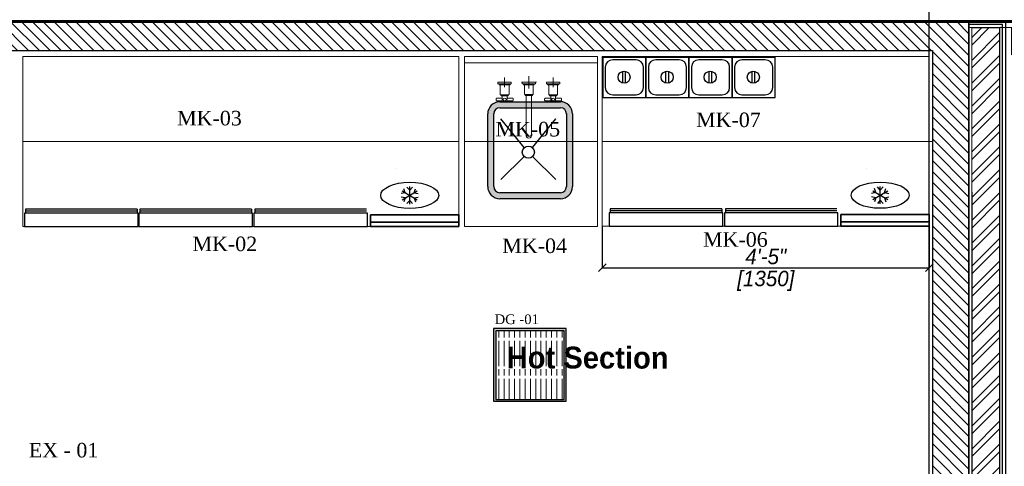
# Model space of a CAD drawing. Extents: x 258674 to 1051069, y -600163 to -66531.
# Tile 24 of 27: x 1050354 to 1050514, y -599497 to -599424. Entities that reach past the tile are written whole.
import ezdxf

# ---------------------------------------------------------------- set-up
doc = ezdxf.new("R2010")
doc.units = 0
doc.header["$LTSCALE"] = 21
doc.header["$MEASUREMENT"] = 0
doc.header["$PDMODE"] = 2
doc.linetypes.add('DASHED', pattern=[0.75, 0.5, -0.25])
doc.linetypes.add('LEVEL-F-OVERALL LAYOUT$0$HIDDEN', pattern=[0.375, 0.25, -0.125])
doc.layers.get('0').update_dxf_attribs({"linetype": 'CONTINUOUS'})
doc.layers.get('DEFPOINTS').update_dxf_attribs({"linetype": 'CONTINUOUS'})
for name, color, linetype, lineweight in [('A - TEXT', 7, 'CONTINUOUS', 13), ('CKD - Kit Text', 171, 'CONTINUOUS', 13), ('CKD Dimensions', 30, 'CONTINUOUS', 0), ('CKD Equipments', 252, 'CONTINUOUS', 0), ('DOOR-MAIN ENTRY', 7, 'CONTINUOUS', 18), ('Equipment', 4, 'CONTINUOUS', 0), ('Equipments CKD', 252, 'CONTINUOUS', 0), ('I-FURN', 251, 'CONTINUOUS', 18), ('LEVEL-F-OVERALL LAYOUT$0$I-FLOR-OVHD', 251, 'LEVEL-F-OVERALL LAYOUT$0$HIDDEN', 18), ('ND_26_HATCH', 8, 'CONTINUOUS', 13)]:
    doc.layers.add(name, color=color, linetype=linetype, lineweight=lineweight)
for name, color, linetype in [('A-wall', 2, 'CONTINUOUS'), ('Drain Grating', 4, 'CONTINUOUS'), ('ELECTRICAL', 4, 'CONTINUOUS'), ('EQUI.', 4, 'CONTINUOUS'), ('IQ_200_3D', 1, 'CONTINUOUS'), ('kitchen equip1', 8, 'CONTINUOUS'), ('plaster', 253, 'CONTINUOUS'), ('T-Title', 140, 'CONTINUOUS'), ('TILE', 212, 'CONTINUOUS'), ('WALL - INTERNAL', 250, 'CONTINUOUS'), ('WALL - INTERNAL HATCH', 250, 'CONTINUOUS'), ('xKAM-B3-01-Kitchen$0$A-FURN', 8, 'CONTINUOUS')]:
    doc.layers.add(name, color=color, linetype=linetype)
doc.styles.add('ARIAL', font='GOTHICI.TTF')
doc.styles.add('C100', font='GOTHIC.TTF', dxfattribs={"height": 0.2})
doc.styles.add('CKD_Dimension Text', font='BOOKOSI.TTF')
doc.dimstyles.new('Civil Dim', dxfattribs={"dimscale": 0.5, "dimtxt": 5, "dimasz": 2.5, "dimexe": 0, "dimexo": 0, "dimgap": 1, "dimtad": 1, "dimdec": 0, "dimzin": 0, "dimdsep": 46, "dimlunit": 4, "dimtxsty": 'ARIAL', "dimblk": 'OBLIQUE', "dimcen": 0.09, "dimclrd": 144, "dimclre": 144, "dimclrt": 256, "dimadec": 0, "dimazin": 0, "dimtfac": 1, "dimtdec": 0, "dimtofl": 0, "dimtmove": 1, "dimatfit": 3, "dimfxl": 1, "dimfrac": 1, "dimtolj": 1, "dimtzin": 0, "dimarcsym": 0})
pattern_1 = [(135, (1049698.7375, -674280.6711), (-0.883883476, -0.883883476), [])]

# ---------------------------------------------------------------- blocks, each defined once
blk = doc.blocks.new('_Oblique')
at = {"color": 0, "linetype": 'ByBlock', "lineweight": -2}
blk.add_line((-0.5, -0.5), (0.5, 0.5), dxfattribs=at)
blk = doc.blocks.new('ZNS-MC-BASEREFUNIT')
at = {"layer": 'IQ_200_3D'}
for points in [[(0, 70, 155), (0, 70, 600), (304, 70, 600), (304, 70, 155)], [(0, 70, 600), (0, 30, 600), (304, 30, 600), (304, 70, 600)], [(0, 30, 155), (0, 70, 155), (304, 70, 155), (304, 30, 155)], [(304, 30, 500), (0, 30, 500), (0, 45, 500), (304, 45, 500)], [(0, 45, 500), (0, 45, 585), (304, 45, 585), (304, 45, 500)], [(0, 30, 585), (0, 45, 585), (304, 45, 585), (304, 30, 585)], [(0, 30, 500), (0, 30, 155), (304, 30, 155), (304, 30, 500)], [(304, 30, 600), (0, 30, 600), (0, 30, 585), (304, 30, 585)]]:
    blk.add_3dface(points, dxfattribs=at)
for points, invisible_edges in [([(0, 45, 585), (0, 70, 600), (0, 70, 155), (0, 45, 500)], 5), ([(0, 45, 500), (0, 30, 500), (0, 30, 155), (0, 70, 155)], 8), ([(0, 70, 600), (0, 45, 585), (0, 30, 585), (0, 30, 600)], 1), ([(304, 45, 585), (304, 70, 600), (304, 70, 155), (304, 45, 500)], 5), ([(304, 45, 500), (304, 30, 500), (304, 30, 155), (304, 70, 155)], 8), ([(304, 70, 600), (304, 45, 585), (304, 30, 585), (304, 30, 600)], 1)]:
    blk.add_3dface(points, dxfattribs=dict(at, invisible_edges=invisible_edges))
blk = doc.blocks.new('G$C48AA494C')
at = {"layer": 'CKD Dimensions'}
h = blk.add_hatch(color=61, dxfattribs=at)
h.dxf.hatch_style = 1
edge = h.paths.add_edge_path()
edge.add_line((400, 300), (400, 50))
edge.add_arc((350, 50), 50, 270, 360, ccw=False)
edge.add_line((350, 0), (50, 0))
edge.add_arc((50, 50), 50, 180, 270, ccw=False)
edge.add_line((0, 50), (0, 300))
edge.add_arc((50, 300), 50, 90, 180, ccw=False)
edge.add_line((50, 350), (350, 350))
edge.add_arc((350, 300), 50, 360, 90, ccw=False)
edge = h.paths.add_edge_path(flags=16)
edge.add_arc((50, 50), 25, 180, 270)
edge.add_line((50, 25), (350, 25))
edge.add_arc((350, 50), 25, 270, 360)
edge.add_line((375, 50), (375, 300))
edge.add_arc((350, 300), 25, 0, 90)
edge.add_line((350, 325), (50, 325))
edge.add_arc((50, 300), 25, 90, 180)
edge.add_line((25, 300), (25, 50))
h = blk.add_hatch(dxfattribs=at)
h.set_pattern_fill('HEX', color=256, scale=10, angle=270)
h.set_pattern_definition([(270, (-11169.517, 71972.6968), (2.16506351, -4e-16), [1.25, -2.5]), (30, (-11169.517, 71972.6968), (-1.082531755, 1.875), [1.25, -2.5]), (330, (-11169.517, 71971.4468), (1.082531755, 1.875), [1.25, -2.5])])
edge = h.paths.add_edge_path()
edge.add_arc((192.2, 182.2), 25, 270, 630)
at = {"layer": 'CKD Equipments'}
for points in [[(210.7, 199), (329.5, 295.2)], [(210.7, 199), (329.5, 295.2)], [(210.7, 199), (329.5, 295.2)], [(210.7, 165.4), (329.5, 69.2)], [(210.7, 165.4), (329.5, 69.2)], [(210.7, 165.4), (329.5, 69.2)]]:
    blk.add_lwpolyline(points, dxfattribs=at)
at = {"layer": 'EQUI.'}
for p, q in [((50, 350), (350, 350)), ((0, 50), (0, 300)), ((25, 50), (25, 300)), ((50, 325), (350, 325)), ((375, 300), (375, 50)), ((400, 300), (400, 50)), ((350, 25), (50, 25)), ((350, 0), (50, 0))]:
    blk.add_line(p, q, dxfattribs=at)
for points in [[(79.9, 295.2), (173.7, 199)], [(79.9, 295.2), (173.7, 199)], [(79.9, 295.2), (173.7, 199)], [(79.9, 295.2), (173.7, 199)], [(210.7, 199), (329.5, 295.2)], [(79.9, 69.2), (173.7, 165.4)], [(79.9, 69.2), (173.7, 165.4)], [(79.9, 69.2), (173.7, 165.4)], [(79.9, 69.2), (173.7, 165.4)], [(210.7, 165.4), (329.5, 69.2)]]:
    blk.add_lwpolyline(points, dxfattribs=at)
blk.add_circle((192.2, 182.2), 25, dxfattribs=at)
blk.add_circle((192.2, 182.2), 25, dxfattribs=at)
blk.add_circle((192.2, 182.2), 25, dxfattribs=at)
blk.add_circle((192.2, 182.2), 25, dxfattribs=at)
for centre, radius, start, end in [((50, 300), 50, 90, 180), ((350, 300), 50, 0, 90), ((50, 300), 25, 90, 180), ((350, 300), 25, 0, 90), ((50, 50), 50, 180, 270), ((50, 50), 25, 180, 270), ((350, 50), 50, 270, 0), ((350, 50), 25, 270, 0)]:
    blk.add_arc(centre, radius, start, end, dxfattribs=at)
at = {"layer": 'Equipment'}
for p, q in [((401.7, 289.4), (401.7, 270.9)), ((405.8, 289.9), (402.2, 289.9)), ((403.2, 312.2), (403.2, 289.9)), ((409.2, 315.4), (409.1, 315.4)), ((409.4, 315.4), (409.2, 315.4)), ((424.7, 289.9), (412.7, 289.9)), ((415.2, 289.9), (415.2, 312.2)), ((424.7, 289.9), (424.7, 270.4)), ((424.9, 289), (424.7, 289)), ((424.9, 294.5), (424.9, 265.8)), ((429.1, 295), (425.4, 295)), ((429.1, 297.6), (429.1, 262.6)), ((470.1, 298.1), (429.6, 298.1)), ((470.1, 302.1), (470.1, 258.1)), ((473.6, 302.6), (470.6, 302.6)), ((474.1, 307.1), (474.1, 253.1)), ((480.1, 307.6), (474.6, 307.6)), ((480.1, 307.6), (480.1, 252.6)), ((480.1, 260.1), (480.1, 300.1)), ((402.2, 270.4), (405.8, 270.4)), ((403.2, 270.4), (403.2, 248.1)), ((409, 244.8), (409.2, 244.8)), ((409.2, 244.8), (409.4, 244.8)), ((412.6, 270.4), (424.7, 270.4)), ((415.2, 248.1), (415.2, 270.4)), ((424.7, 271.2), (424.9, 271.2)), ((425.4, 265.3), (429.1, 265.3)), ((429.6, 262.1), (470.1, 262.1)), ((500.1, 280.1), (460.1, 280.1)), ((470.6, 257.6), (473.6, 257.6)), ((474.6, 252.6), (480.1, 252.6)), ((480.1, 207.6), (474.6, 207.6)), ((480.1, 205.1), (480.1, 211.1)), ((267.2, 191.7), (260.5, 191.7)), ((260.5, 168.5), (267.2, 168.5)), ((269.4, 191.6), (267.2, 191.6)), ((267.2, 168.6), (269.4, 168.6)), ((305.6, 191.6), (269.4, 191.6)), ((269.4, 168.6), (305.6, 168.6)), ((425.1, 191.6), (305.6, 191.6)), ((305.6, 168.6), (425.1, 168.6)), ((429.1, 195.1), (426.6, 195.1)), ((426.6, 165.1), (429.1, 165.1)), ((469.1, 198.1), (430.6, 198.1)), ((455.1, 180.1), (476.6, 180.1)), ((500.1, 180.1), (460.1, 180.1)), ((473.1, 202.6), (470.6, 202.6)), ((480.1, 160.1), (480.1, 200.1)), ((505.1, 180.1), (483.6, 180.1)), ((430.6, 162.1), (469.1, 162.1)), ((470.6, 157.6), (473.1, 157.6)), ((474.6, 152.6), (480.1, 152.6)), ((480.1, 155.1), (480.1, 149.1)), ((401.7, 89.4), (401.7, 70.9)), ((405.8, 89.9), (402.2, 89.9)), ((403.2, 112.2), (403.2, 89.9)), ((409.2, 115.4), (409.1, 115.4)), ((409.4, 115.4), (409.2, 115.4)), ((424.7, 89.9), (412.7, 89.9)), ((415.2, 89.9), (415.2, 112.2)), ((424.7, 89.9), (424.7, 70.4)), ((424.9, 89), (424.7, 89)), ((424.9, 94.5), (424.9, 65.8)), ((429.1, 95), (425.4, 95)), ((429.1, 97.6), (429.1, 62.6)), ((470.1, 98.1), (429.6, 98.1)), ((470.1, 102.1), (470.1, 58.1)), ((473.6, 102.6), (470.6, 102.6)), ((474.1, 107.1), (474.1, 53.1)), ((480.1, 107.6), (474.6, 107.6)), ((480.1, 107.6), (480.1, 52.6)), ((480.1, 60.1), (480.1, 100.1)), ((402.2, 70.4), (405.8, 70.4)), ((403.2, 70.4), (403.2, 48.1)), ((409, 44.8), (409.2, 44.8)), ((409.2, 44.8), (409.4, 44.8)), ((412.6, 70.4), (424.7, 70.4)), ((415.2, 48.1), (415.2, 70.4)), ((424.7, 71.2), (424.9, 71.2)), ((425.4, 65.3), (429.1, 65.3)), ((429.6, 62.1), (470.1, 62.1)), ((500.1, 80.1), (460.1, 80.1)), ((470.6, 57.6), (473.6, 57.6)), ((474.6, 52.6), (480.1, 52.6))]:
    blk.add_line(p, q, dxfattribs=at)
for centre in [(409.2, 280.1), (409.2, 80.1)]:
    blk.add_circle(centre, 6, dxfattribs=at)
for centre, radius, start, end in [((402.2, 289.4), 0.5, 90, 180), ((425.4, 294.5), 0.5, 90, 180), ((429.6, 297.6), 0.5, 90, 180), ((470.6, 302.1), 0.5, 90, 180), ((473.6, 303.1), 0.5, 270, 0), ((474.6, 307.1), 0.5, 90, 180), ((402.2, 270.9), 0.5, 180, 270), ((425.4, 265.8), 0.5, 180, 270), ((429.6, 262.6), 0.5, 180, 270), ((470.6, 258.1), 0.5, 180, 270), ((473.6, 257.1), 0.5, 0, 90), ((474.6, 253.1), 0.5, 180, 270), ((473.1, 203.6), 0.994, 269.9015, 346.9051), ((474.6, 207.1), 0.484, 90.5909, 167.2082), ((2525, 191.9), 2050.9, 179.6737, 180.0229), ((262, 180.1), 12.1, 123.9793, 235.1602), ((425.1, 192.6), 0.979, 269.4823, 342.3164), ((425.1, 167.6), 0.994, 17.8916, 90.1174), ((426.6, 165.6), 0.492, 198.0948, 270.3106), ((429.1, 196.1), 0.959, 267.75, 347.9919), ((429.1, 164.1), 0.997, 13.3628, 90.0254), ((430.6, 197.6), 0.478, 88.2673, 167.1382), ((469.1, 199.1), 0.956, 267.6447, 347.7093), ((430.6, 162.6), 0.475, 215.7664, 270.8101), ((469.1, 161.1), 0.999, 15.4862, 90.0003), ((470.6, 158.1), 0.468, 212.2695, 271.2177), ((473.1, 156.6), 0.969, 15.515, 92.3446), ((402.2, 89.4), 0.5, 90, 180), ((425.4, 94.5), 0.5, 90, 180), ((429.6, 97.6), 0.5, 90, 180), ((470.6, 102.1), 0.5, 90, 180), ((473.6, 103.1), 0.5, 270, 0), ((474.6, 107.1), 0.5, 90, 180), ((402.2, 70.9), 0.5, 180, 270), ((425.4, 65.8), 0.5, 180, 270), ((429.6, 62.6), 0.5, 180, 270), ((470.6, 58.1), 0.5, 180, 270), ((473.6, 57.1), 0.5, 0, 90), ((474.6, 53.1), 0.5, 180, 270)]:
    blk.add_arc(centre, radius, start, end, dxfattribs=at)
for centre, major_axis, ratio, start_param, end_param in [((474.1, 180.1), (0, -27), 0.000034, 3.141456, 6.282925), ((480.1, 180.1), (0, -27.5), 0.000034, 2.667121, 6.283185), ((480.1, 180.1), (0, -25.9), 0.000034, 2.815846, 6.283185), ((260.5, 180.1), (0, -11.6), 0.906322, 5.752494, 6.283185), ((260.5, 180.1), (0, -11.6), 0.906322, 3.141593, 3.655143), ((267.2, 180.1), (0, -11.6), 0.906322, 3.141593, 6.283185), ((267.2, 180.1), (0, -11.5), 0.906322, 3.141593, 6.283185), ((426.1, 180.1), (0, -14.5), 0.000034, 3.141569, 6.283185), ((430.1, 180.1), (0, -17.5), 0.000034, 2.696758, 6.283185), ((430.1, 180.1), (0, -17.5), 0.000034, 0, 0.440577), ((470.1, 180.1), (0, -22), 0.000034, 3.142066, 6.283185), ((480.1, 180.1), (0, -27.5), 0.000034, 0, 0.47639), ((480.1, 180.1), (0, -25.9), 0.000034, 0, 0.327867)]:
    blk.add_ellipse(centre, major_axis=major_axis, ratio=ratio, start_param=start_param, end_param=end_param, dxfattribs=at)
for points, knots in [([(409.1, 315.4), (408.9, 315.4), (408.4, 315.4), (407.5, 315.3), (406.5, 315.1), (405.5, 314.8), (404.7, 314.3), (404, 313.8), (403.5, 313.3), (403.2, 312.7), (403.2, 312.4), (403.2, 312.2)], [0, 0, 0, 0, 0.048847, 0.173034, 0.297636, 0.422848, 0.549037, 0.676469, 0.804317, 0.914337, 1, 1, 1, 1]), ([(412.7, 289.9), (412.3, 289.9), (412, 289.9), (410.8, 289.8), (410, 289.8), (408, 289.8), (406.8, 289.9), (405.8, 289.9)], [0.4022822, 0.4022822, 0.4022822, 0.4022822, 0.4375, 0.4375, 0.5, 0.5, 0.5975436, 0.5975436, 0.5975436, 0.5975436]), ([(415.2, 312.2), (415.2, 312.3), (415.2, 312.5), (415, 313), (414.7, 313.6), (414.1, 314.1), (413.4, 314.6), (412.5, 314.9), (411.5, 315.2), (410.4, 315.4), (409.7, 315.4), (409.4, 315.4)], [0, 0, 0, 0, 0.045604, 0.158159, 0.271631, 0.39062, 0.514613, 0.640295, 0.76551, 0.890129, 1, 1, 1, 1]), ([(403.2, 248.1), (403.2, 248), (403.2, 247.7), (403.4, 247.2), (403.8, 246.6), (404.3, 246.1), (405.1, 245.7), (406, 245.3), (407, 245), (408, 244.9), (408.7, 244.8), (409, 244.8)], [0, 0, 0, 0, 0.045604, 0.158159, 0.271631, 0.39062, 0.514613, 0.640295, 0.76551, 0.890129, 1, 1, 1, 1]), ([(412.6, 270.4), (412.3, 270.4), (411.9, 270.4), (410.8, 270.4), (410, 270.5), (409.2, 270.5)], [0.90411341, 0.90411341, 0.90411341, 0.90411341, 0.9375, 0.9375, 1, 1, 1, 1]), ([(409.4, 244.8), (409.5, 244.8), (410, 244.8), (410.9, 244.9), (412, 245.1), (412.9, 245.5), (413.7, 245.9), (414.4, 246.4), (414.9, 247), (415.2, 247.5), (415.2, 247.9), (415.2, 248.1)], [0, 0, 0, 0, 0.048847, 0.173034, 0.297636, 0.422848, 0.549037, 0.676469, 0.804317, 0.914337, 1, 1, 1, 1]), ([(426.6, 195.1), (426.6, 195.1), (426.5, 195.1), (426.4, 195.1), (426.3, 195), (426.2, 194.9), (426.2, 194.8), (426.1, 194.8), (426.1, 194.7), (426.1, 194.7)], [0, 0, 0, 0, 0.071045, 0.33477, 0.544053, 0.719742, 0.867475, 0.987287, 1, 1, 1, 1]), ([(470.6, 202.6), (470.6, 202.6), (470.6, 202.6), (470.4, 202.6), (470.3, 202.5), (470.2, 202.4), (470.2, 202.3), (470.1, 202.3), (470.1, 202.3)], [0, 0, 0, 0, 0.042757, 0.325645, 0.547786, 0.733379, 0.889807, 1, 1, 1, 1]), ([(474.1, 153), (474.1, 152.9), (474.2, 152.9), (474.3, 152.7), (474.4, 152.6), (474.5, 152.6), (474.6, 152.6), (474.6, 152.6)], [0, 0, 0, 0, 0.168578, 0.402971, 0.679997, 0.948361, 1, 1, 1, 1]), ([(409.1, 115.4), (408.9, 115.4), (408.4, 115.4), (407.5, 115.3), (406.5, 115.1), (405.5, 114.8), (404.7, 114.3), (404, 113.8), (403.5, 113.3), (403.2, 112.7), (403.2, 112.4), (403.2, 112.2)], [0, 0, 0, 0, 0.048847, 0.173034, 0.297636, 0.422848, 0.549037, 0.676469, 0.804317, 0.914337, 1, 1, 1, 1]), ([(412.7, 89.9), (412.3, 89.9), (412, 89.9), (410.8, 89.8), (410, 89.8), (408, 89.8), (406.8, 89.9), (405.8, 89.9)], [0.4022822, 0.4022822, 0.4022822, 0.4022822, 0.4375, 0.4375, 0.5, 0.5, 0.5975436, 0.5975436, 0.5975436, 0.5975436]), ([(415.2, 112.2), (415.2, 112.3), (415.2, 112.5), (415, 113), (414.7, 113.6), (414.1, 114.1), (413.4, 114.6), (412.5, 114.9), (411.5, 115.2), (410.4, 115.4), (409.7, 115.4), (409.4, 115.4)], [0, 0, 0, 0, 0.045604, 0.158159, 0.271631, 0.39062, 0.514613, 0.640295, 0.76551, 0.890129, 1, 1, 1, 1]), ([(403.2, 48.1), (403.2, 48), (403.2, 47.7), (403.4, 47.2), (403.8, 46.6), (404.3, 46.1), (405.1, 45.7), (406, 45.3), (407, 45), (408, 44.9), (408.7, 44.8), (409, 44.8)], [0, 0, 0, 0, 0.045604, 0.158159, 0.271631, 0.39062, 0.514613, 0.640295, 0.76551, 0.890129, 1, 1, 1, 1]), ([(412.6, 70.4), (412.3, 70.4), (411.9, 70.4), (410.8, 70.4), (410, 70.5), (409.2, 70.5)], [0.90411341, 0.90411341, 0.90411341, 0.90411341, 0.9375, 0.9375, 1, 1, 1, 1]), ([(409.4, 44.8), (409.5, 44.8), (410, 44.8), (410.9, 44.9), (412, 45.1), (412.9, 45.5), (413.7, 45.9), (414.4, 46.4), (414.9, 47), (415.2, 47.5), (415.2, 47.9), (415.2, 48.1)], [0, 0, 0, 0, 0.048847, 0.173034, 0.297636, 0.422848, 0.549037, 0.676469, 0.804317, 0.914337, 1, 1, 1, 1])]:
    blk.add_open_spline(points, degree=3, knots=knots, dxfattribs=at)
for points in [[(409.2, 270.5), (407.9, 270.5), (406.7, 270.4), (405.7, 270.4)], [(409.2, 70.5), (407.9, 70.5), (406.7, 70.4), (405.7, 70.4)]]:
    blk.add_open_spline(points, degree=3, dxfattribs=at)
blk = doc.blocks.new('G$C1B7BDF6F')
at = {"layer": 'EQUI.'}
for p, q in [((0, 177.8), (0, 0)), ((165.1, 177.8), (0, 177.8)), ((124.5, 167.6), (40.6, 167.6)), ((165.1, 177.8), (165.1, 0)), ((165.1, 177.8), (165.1, 0)), ((165.1, 0), (165.1, 177.8)), ((10.2, 137.2), (10.2, 40.6)), ((154.9, 40.6), (154.9, 137.2)), ((58.4, 95.2), (107.4, 95.2)), ((107.4, 85.2), (58.4, 85.2)), ((0, 0), (165.1, 0)), ((40.6, 10.2), (124.5, 10.2))]:
    blk.add_line(p, q, dxfattribs=at)
blk.add_circle((82.9, 90.2), 25, dxfattribs=at)
for centre, start, end in [((40.6, 137.2), 90, 180), ((124.5, 137.2), 0, 90), ((40.6, 40.6), 180, 270), ((124.5, 40.6), 270, 0)]:
    blk.add_arc(centre, 30.5, start, end, dxfattribs=at)
blk = doc.blocks.new('*D1820')
at = {"color": 144, "linetype": 'Continuous', "lineweight": -2, "ltscale": 8}
for p, q in [((1050448.76, -599457.57), (1050448.76, -599464.31)), ((1050501.9, -599456.63), (1050501.9, -599464.31)), ((1050448.76, -599464.31), (1050501.9, -599464.31))]:
    blk.add_line(p, q, dxfattribs=at)
at = {"layer": 'DEFPOINTS', "color": 0, "linetype": 'Continuous'}
for p in [(1050448.76, -599457.57), (1050501.9, -599456.63), (1050501.9, -599464.31)]:
    blk.add_point(p, dxfattribs=at)
at = {"color": 144, "linetype": 'ByBlock', "lineweight": -2, "xscale": 1.25, "yscale": 1.25, "zscale": 1.25, "rotation": 180}
blk.add_blockref('_Oblique', (1050448.76, -599464.31), dxfattribs=at)
at = {"color": 144, "linetype": 'ByBlock', "lineweight": -2, "xscale": 1.25, "yscale": 1.25, "zscale": 1.25}
blk.add_blockref('_Oblique', (1050501.9, -599464.31), dxfattribs=at)
at = {"linetype": 'Continuous', "lineweight": -3, "ltscale": 8, "char_height": 2.5, "attachment_point": 5, "style": 'ARIAL'}
for s, insert in [('\\A1;4\'-5"', (1050475.33, -599462.5)), ('\\A1;[1350]', (1050475.33, -599466.43))]:
    blk.add_mtext(s, dxfattribs=dict(at, insert=insert))

msp = doc.modelspace()

# ---------------------------------------------------------------- hatches: boundary and pattern name
at = {"layer": 'CKD Equipments'}
h = msp.add_hatch(color=2, dxfattribs=at)
h.dxf.hatch_style = 1
h.paths.add_polyline_path([(1050431.06, -599474.16), (1050431.06, -599485.97), (1050442.87, -599485.97), (1050442.87, -599474.16)])
h.paths.add_polyline_path([(1050442.59, -599474.54), (1050431.44, -599474.54), (1050431.44, -599485.68), (1050442.59, -599485.68)], flags=16)
at = {"layer": 'Drain Grating', "linetype": 'Continuous', "lineweight": 5}
h = msp.add_hatch(dxfattribs=at)
h.set_pattern_fill('ACAD_ISO08W100', color=256, scale=0.171429, angle=90, style=0)
h.set_pattern_definition([(90, (1047595.6519, -628985.8741), (-0.857142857, 3e-16), [4.11428571, -0.51428571, 1.02857143, -0.51428571])])
h.paths.add_polyline_path([(1050442.59, -599474.54), (1050442.59, -599485.68), (1050431.44, -599485.68), (1050431.44, -599474.54)])
at = {"layer": 'ND_26_HATCH', "lineweight": -3, "transparency": 33554559}
h = msp.add_hatch(dxfattribs=at)
h.set_pattern_fill('ANSI31', color=253, scale=0.393701, angle=90)
h.set_pattern_definition(pattern_1)
h.paths.add_polyline_path([(1050281.86, -599429.04), (1050502.41, -599429.04), (1050502.41, -599743.59), (1050508.34, -599743.59), (1050508.34, -599429.04), (1050497, -599424.33), (1050281.86, -599424.32)])
h.paths.add_polyline_path([(1050189.49, -599743.59), (1050189.49, -599743.62), (1050206.43, -599743.62), (1050206.43, -599738.9), (1050277.3, -599738.89), (1050277.3, -599743.61), (1050294.24, -599743.61), (1050294.24, -599712.09), (1050289.52, -599712.09), (1050289.52, -599734.16), (1050194.21, -599734.17), (1050194.19, -599430.88), (1050191.3, -599430.88), (1050191.3, -599424.97), (1050197.2, -599424.97), (1050197.2, -599429.04), (1050218.27, -599429.04), (1050218.27, -599424.32), (1050189.46, -599424.32)])
h = msp.add_hatch(dxfattribs=at)
h.set_pattern_fill('ANSI31', color=253, scale=0.393701, angle=90)
h.set_pattern_definition(pattern_1)
h.paths.add_polyline_path([(1050189.49, -599743.59), (1050189.49, -599743.62), (1050206.43, -599743.62), (1050206.43, -599738.9), (1050277.3, -599738.89), (1050277.3, -599743.61), (1050294.24, -599743.61), (1050294.24, -599712.09), (1050289.52, -599712.09), (1050289.52, -599734.16), (1050194.21, -599734.17), (1050194.19, -599430.88), (1050191.3, -599430.88), (1050191.3, -599424.97), (1050197.2, -599424.97), (1050197.2, -599429.04), (1050244.45, -599429.04), (1050244.45, -599424.32), (1050189.46, -599424.32)])
h.paths.add_polyline_path([(1050281.86, -599429.04), (1050502.41, -599429.04), (1050502.41, -599743.59), (1050508.34, -599743.59), (1050508.34, -599429.04), (1050508.32, -599424.33), (1050281.86, -599424.32)])
at = {"layer": 'WALL - INTERNAL HATCH'}
h = msp.add_hatch(dxfattribs=at)
h.set_pattern_fill('ANSI32', color=5, scale=7, angle=180.008)
h.set_pattern_definition([(225.00804, (1044399.4132, -603892.4617), (1.8564157, -1.8558948), []), (225.00804, (1044398.1758, -603892.462), (1.8564157, -1.8558948), [])])
edge = h.paths.add_edge_path()
edge.add_line((1050508.32, -599425.26), (1050623, -599425.35))
edge.add_line((1050623, -599425.35), (1050623, -599429.85))
edge.add_line((1050623, -599429.85), (1050515.32, -599429.76))
edge.add_line((1050515.32, -599429.76), (1050515.32, -599425.26))
h = msp.add_hatch(dxfattribs=at)
h.set_pattern_fill('ANSI32', color=5, scale=7, angle=180.008)
h.set_pattern_definition([(225.0080398, (6269.6016, -1444.602), (1.85641574, -1.8558948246), []), (225.0080398, (6268.3642, -1444.6023), (1.85641574, -1.8558948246), [])])
h.paths.add_polyline_path([(1050508.86, -599736.32), (1050508.82, -599425.32), (1050513.32, -599425.32), (1050513.36, -599736.32)])

# ---------------------------------------------------------------- linework, layer by layer
at = {"layer": 'A-wall', "linetype": 'Continuous', "lineweight": -3}
for p in [(1050281.86, -599424.32), (1050281.86, -599424.32), (1050508.32, -599429.03), (1050508.32, -599429.03)]:
    msp.add_line(p, (1050508.32, -599424.32), dxfattribs=at)
at = {"layer": 'A-wall', "ltscale": 0.25}
msp.add_lwpolyline([(1050281.86, -599429.04), (1050502.41, -599429.03), (1050502.41, -599743.58), (1050508.32, -599743.58), (1050508.32, -599429.03), (1050508.32, -599424.32), (1050281.86, -599424.32)], close=True, dxfattribs=at)
at = {"layer": 'CKD Equipments'}
msp.add_lwpolyline([(1050354.58, -599457.59), (1050425.45, -599457.59), (1050425.45, -599430.03), (1050354.58, -599430.03), (1050354.58, -599457.59)], dxfattribs=at)
at = {"layer": 'CKD Equipments', "ltscale": 0.25}
for points in [[(1050426.34, -599430.03), (1050447.99, -599430.03), (1050447.99, -599457.59), (1050426.34, -599457.59), (1050426.34, -599430.03), (1050426.34, -599431.02), (1050447.99, -599431.02)], [(1050354.58, -599443.81), (1050425.45, -599443.81)], [(1050426.34, -599443.81), (1050447.99, -599443.81)]]:
    msp.add_lwpolyline(points, dxfattribs=at)
at = {"layer": 'CKD Equipments', "elevation": 2.99}
msp.add_lwpolyline([(1050501.9, -599430.01), (1050448.76, -599430.01), (1050448.76, -599457.57), (1050501.9, -599457.57), (1050501.9, -599430.01)], dxfattribs=at)
at = {"layer": 'CKD Equipments', "ltscale": 0.25, "elevation": 2.99}
msp.add_lwpolyline([(1050448.76, -599443.81), (1050502.41, -599443.8)], dxfattribs=at)
at = {"layer": 'DOOR-MAIN ENTRY', "color": 1, "linetype": 'Continuous', "lineweight": 0, "ltscale": 8, "const_width": 0.5}
msp.add_lwpolyline([(1050976.87, -599804.21), (1050999.17, -599624.68), (1051021.46, -599424.32), (1050189.46, -599424.32), (1050189.5, -599832.82), (1050194.46, -599832.82)], dxfattribs=at)
at = {"layer": 'Equipments CKD'}
for p, q in [((1050415.18, -599448.17, -25.98), (1050415.18, -599448.17, -25.98)), ((1050491.64, -599448.15, 2.78), (1050491.64, -599448.15, 2.78))]:
    msp.add_line(p, q, dxfattribs=at)
at = {"layer": 'I-FURN', "color": 2, "ltscale": 0.25}
for p in [(1050281.86, -599429.04), (1050285.79, -599429.04), (1050502.41, -599743.58), (1050502.41, -599743.58)]:
    msp.add_line(p, (1050502.41, -599429.03), dxfattribs=at)
at = {"layer": 'kitchen equip1', "ltscale": 700}
for p, q in [((1050417.47, -599453.96, -25.98), (1050417.47, -599451.13, -25.98)), ((1050493.92, -599451.7, 2.78), (1050493.47, -599451.18, 2.78)), ((1050493.92, -599453.94, 2.78), (1050493.92, -599451.11, 2.78)), ((1050493.92, -599451.7, 2.78), (1050494.38, -599451.18, 2.78)), ((1050416.75, -599452.13, -25.98), (1050416.08, -599452.27, -25.98)), ((1050416.24, -599453.26, -25.98), (1050418.69, -599451.84, -25.98)), ((1050416.24, -599451.84, -25.98), (1050418.69, -599453.26, -25.98)), ((1050416.75, -599452.13, -25.98), (1050416.53, -599451.48, -25.98)), ((1050417.47, -599451.72, -25.98), (1050417.01, -599451.2, -25.98)), ((1050417.47, -599451.72, -25.98), (1050417.92, -599451.2, -25.98)), ((1050418.18, -599452.13, -25.98), (1050418.4, -599451.48, -25.98)), ((1050418.18, -599452.13, -25.98), (1050418.86, -599452.27, -25.98)), ((1050493.21, -599452.11, 2.78), (1050492.53, -599452.25, 2.78)), ((1050492.7, -599453.24, 2.78), (1050495.15, -599451.82, 2.78)), ((1050492.7, -599451.82, 2.78), (1050495.15, -599453.24, 2.78)), ((1050493.21, -599452.11, 2.78), (1050492.99, -599451.46, 2.78)), ((1050494.64, -599452.11, 2.78), (1050494.86, -599451.46, 2.78)), ((1050494.64, -599452.11, 2.78), (1050495.31, -599452.25, 2.78)), ((1050416.75, -599452.96, -25.98), (1050416.08, -599452.83, -25.98)), ((1050416.75, -599452.96, -25.98), (1050416.53, -599453.61, -25.98)), ((1050417.47, -599453.37, -25.98), (1050417.01, -599453.89, -25.98)), ((1050417.47, -599453.37, -25.98), (1050417.92, -599453.89, -25.98)), ((1050418.18, -599452.96, -25.98), (1050418.86, -599452.83, -25.98)), ((1050418.18, -599452.96, -25.98), (1050418.4, -599453.61, -25.98)), ((1050493.21, -599452.94, 2.78), (1050492.53, -599452.81, 2.78)), ((1050493.21, -599452.94, 2.78), (1050492.99, -599453.59, 2.78)), ((1050493.92, -599453.35, 2.78), (1050493.47, -599453.87, 2.78)), ((1050493.92, -599453.35, 2.78), (1050494.38, -599453.87, 2.78)), ((1050494.64, -599452.94, 2.78), (1050495.31, -599452.81, 2.78)), ((1050494.64, -599452.94, 2.78), (1050494.86, -599453.59, 2.78))]:
    msp.add_line(p, q, dxfattribs=at)
at = {"layer": 'kitchen equip1', "linetype": 'DASHED', "ltscale": 25}
for p, q in [((1050355.03, -599454.78), (1050355.03, -599455.43)), ((1050373.16, -599454.78), (1050355.03, -599454.78)), ((1050373.16, -599455.1), (1050355.03, -599455.1)), ((1050373.16, -599454.78), (1050373.16, -599455.43)), ((1050373.6, -599454.78), (1050373.6, -599455.43)), ((1050391.73, -599454.78), (1050373.6, -599454.78)), ((1050391.73, -599455.1), (1050373.6, -599455.1)), ((1050391.73, -599454.78), (1050391.73, -599455.43)), ((1050392.3, -599454.78), (1050392.3, -599455.43)), ((1050410.43, -599454.78), (1050392.3, -599454.78)), ((1050410.43, -599455.1), (1050392.3, -599455.1)), ((1050450.06, -599454.76, 28.76), (1050450.06, -599455.41, 28.76)), ((1050468.19, -599454.76, 28.76), (1050450.06, -599454.76, 28.76)), ((1050468.19, -599455.08, 28.76), (1050450.06, -599455.08, 28.76)), ((1050468.19, -599454.76, 28.76), (1050468.19, -599455.41, 28.76)), ((1050468.76, -599454.76, 28.76), (1050468.76, -599455.41, 28.76)), ((1050486.89, -599454.76, 28.76), (1050468.76, -599454.76, 28.76)), ((1050486.89, -599455.08, 28.76), (1050468.76, -599455.08, 28.76))]:
    msp.add_line(p, q, dxfattribs=at)
for points in [[(1050373.32, -599455.43), (1050354.87, -599455.43), (1050354.87, -599457.59), (1050373.32, -599457.59)], [(1050391.89, -599455.43), (1050373.44, -599455.43), (1050373.44, -599457.59), (1050391.89, -599457.59)], [(1050410.59, -599455.43), (1050392.14, -599455.43), (1050392.14, -599457.59), (1050410.59, -599457.59)]]:
    msp.add_lwpolyline(points, close=True, dxfattribs=at)
at = {"layer": 'kitchen equip1', "linetype": 'DASHED', "ltscale": 25, "elevation": 28.76}
for points in [[(1050468.35, -599455.41), (1050449.9, -599455.41), (1050449.9, -599457.57), (1050468.35, -599457.57)], [(1050487.05, -599455.41), (1050468.6, -599455.41), (1050468.6, -599457.57), (1050487.05, -599457.57)]]:
    msp.add_lwpolyline(points, close=True, dxfattribs=at)
at = {"layer": 'kitchen equip1', "ltscale": 700}
for centre in [(1050417.47, -599452.55, -25.98), (1050493.92, -599452.53, 2.78)]:
    msp.add_ellipse(centre, major_axis=(-4.72, 0), ratio=0.45, dxfattribs=at)
at = {"layer": 'LEVEL-F-OVERALL LAYOUT$0$I-FLOR-OVHD', "ltscale": 0.25}
msp.add_lwpolyline([(1050970.2, -599857.88), (1050998.92, -599626.9), (1051021.46, -599424.32), (1051009.54, -599424.35), (1050189.46, -599424.32), (1050189.5, -599796.24), (1050189.5, -599857.88)], dxfattribs=at)
at = {"layer": 'plaster'}
msp.add_lwpolyline([(1050513.86, -599736.82), (1050513.82, -599424.82), (1050508.32, -599424.82), (1050508.36, -599736.82)], close=True, dxfattribs=at)
at = {"layer": 'TILE'}
msp.add_lwpolyline([(1050514.36, -599737.32), (1050514.32, -599424.32), (1050508.32, -599424.32), (1050508.36, -599737.32)], close=True, dxfattribs=at)
at = {"layer": 'WALL - INTERNAL', "color": 5}
msp.add_lwpolyline([(1050508.32, -599425.26), (1050623, -599425.35), (1050623, -599429.85), (1050515.32, -599429.76), (1050515.32, -599425.26)], dxfattribs=at)
at = {"layer": 'WALL - INTERNAL', "color": 5, "const_width": 0.2}
msp.add_lwpolyline([(1050508.86, -599736.32), (1050508.82, -599425.32), (1050513.32, -599425.32), (1050513.36, -599736.32), (1050508.86, -599736.32)], dxfattribs=at)
at = {"layer": 'xKAM-B3-01-Kitchen$0$A-FURN', "elevation": 0}
msp.add_lwpolyline([(1050431.06, -599474.16), (1050431.06, -599485.97), (1050442.87, -599485.97), (1050442.87, -599474.16), (1050431.06, -599474.16)], dxfattribs=at)
at = {"layer": 'xKAM-B3-01-Kitchen$0$A-FURN', "elevation": 300.68}
msp.add_lwpolyline([(1050442.59, -599474.54), (1050431.44, -599474.54), (1050431.44, -599485.68), (1050442.59, -599485.68)], close=True, dxfattribs=at)

# ---------------------------------------------------------------- block references
at = {"layer": 'CKD Equipments', "ltscale": 0.25, "xscale": 0.0393700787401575, "yscale": 0.0393700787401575, "zscale": 0.0393700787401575, "rotation": 90}
for name, p in [('G$C1B7BDF6F', (1050455.85, -599436.64)), ('G$C1B7BDF6F', (1050462.85, -599436.64)), ('G$C1B7BDF6F', (1050469.85, -599436.64)), ('G$C1B7BDF6F', (1050476.85, -599436.64)), ('G$C48AA494C', (1050443.92, -599453.1))]:
    msp.add_blockref(name, p, dxfattribs=at)
at = {"layer": 'kitchen equip1', "ltscale": 700, "xscale": 0.047244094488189, "yscale": 0.047244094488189, "zscale": 0.047244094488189}
for p in [(1050411.08, -599459.01, -425.96), (1050487.54, -599458.99, -397.2)]:
    msp.add_blockref('ZNS-MC-BASEREFUNIT', p, dxfattribs=at)

# ---------------------------------------------------------------- texts
at = {"layer": 'A - TEXT', "char_height": 2.362, "width": 49.3857, "attachment_point": 2, "style": 'CKD_Dimension Text'}
for s, insert in [('MK-03', (1050384.92, -599438.83)), ('MK-07', (1050469.26, -599439.11)), ('MK-02', (1050387.42, -599459.25)), ('MK-04', (1050437.77, -599459.56)), ('EX - 01', (1050361.21, -599492.74))]:
    msp.add_mtext(s, dxfattribs=dict(at, insert=insert))
at = {"layer": 'A - TEXT', "linetype": 'Continuous', "lineweight": -3, "ltscale": 8, "char_height": 2.362, "width": 38.8104, "attachment_point": 1, "style": 'CKD_Dimension Text'}
for s, insert in [('MK-05', (1050431.4, -599440.62)), ('MK-06', (1050465.14, -599458.53))]:
    msp.add_mtext(s, dxfattribs=dict(at, insert=insert))
at = {"layer": 'CKD - Kit Text', "color": 7, "insert": (1050434.86, -599471.88), "char_height": 1.575, "width": 13.7092, "attachment_point": 2, "style": 'CKD_Dimension Text'}
msp.add_mtext('DG -01', dxfattribs=at)
at = {"layer": 'T-Title', "linetype": 'Continuous', "lineweight": -3, "ltscale": 8, "insert": (1050433.22, -599477.1), "char_height": 3.5433, "width": 27.0433, "attachment_point": 1, "rotation": 359.9044, "style": 'C100'}
msp.add_mtext('{\\fCentury Gothic|b1|i0|c0|p34;Hot Section}', dxfattribs=at)

# ---------------------------------------------------------------- dimensions: what is measured, and where the dimension line sits
at = {"linetype": 'Continuous', "lineweight": -3, "ltscale": 8}
dim = msp.add_linear_dim(base=(1050501.9, -599464.31), p1=(1050448.76, -599457.57, 2.99), p2=(1050501.9, -599456.63, -368.85), dimstyle='Civil Dim', override={"dimpost": '\\X'}, dxfattribs=at)
dim.commit()
dim.dimension.update_dxf_attribs({"geometry": '*D1820', "text_midpoint": (1050475.33, -599464.31)})

# ---------------------------------------------------------------- leaders
at = {"layer": 'ELECTRICAL', "color": 1, "linetype": 'Continuous', "lineweight": 0, "ltscale": 8}
for points in [[(1050381.75, -599643.08), (1050340.62, -599616.2), (1050340.62, -599379.84)], [(1050569.46, -599649.82), (1050501.9, -599618.46), (1050501.9, -599379.84)]]:
    msp.add_leader(points, dimstyle='Civil Dim', override={"dimgap": 1, "dimtad": 0}, dxfattribs=at)

doc.saveas('drawing.dxf')
